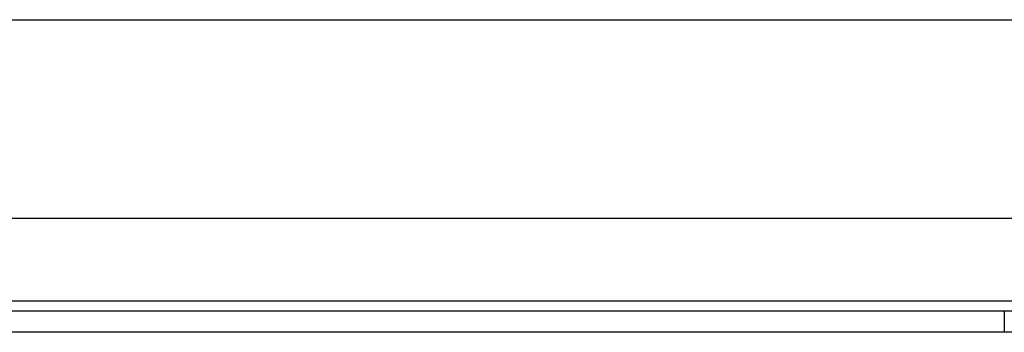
# Model space of a CAD drawing. Header units: inches. Extents: x 19 to 626, y 56 to 294.
# Tile 60 of 256: x 37.368 to 40.468, y 164.57 to 165.553. Entities that reach past the tile are written whole.
import ezdxf

# ---------------------------------------------------------------- set-up
doc = ezdxf.new("R2010")
doc.units = ezdxf.units.IN
doc.header["$MEASUREMENT"] = 0
doc.layers.add('Visible Edges(ANSI)', color=7, linetype='Continuous', lineweight=25)
doc.layers.add('Visible Tangent Edges(ANSI)', color=7, linetype='Continuous', lineweight=25)

msp = doc.modelspace()

# ---------------------------------------------------------------- linework, layer by layer
at = {"layer": 'Visible Edges(ANSI)'}
for p, q in [((19.6434, 165.5534), (83.5794, 165.5534)), ((40.806, 164.9284), (24.2149, 164.9284)), ((24.5529, 164.6384), (40.4679, 164.6384)), ((40.4679, 164.6384), (40.7799, 164.6384)), ((40.4679, 164.5704), (24.5529, 164.5704)), ((40.7799, 164.5704), (40.4679, 164.5704))]:
    msp.add_line(p, q, dxfattribs=at)
at = {"layer": 'Visible Tangent Edges(ANSI)'}
for p, q in [((24.4865, 164.6694), (40.5344, 164.6694)), ((40.4679, 164.6384), (40.4679, 164.5704))]:
    msp.add_line(p, q, dxfattribs=at)

doc.saveas('drawing.dxf')
